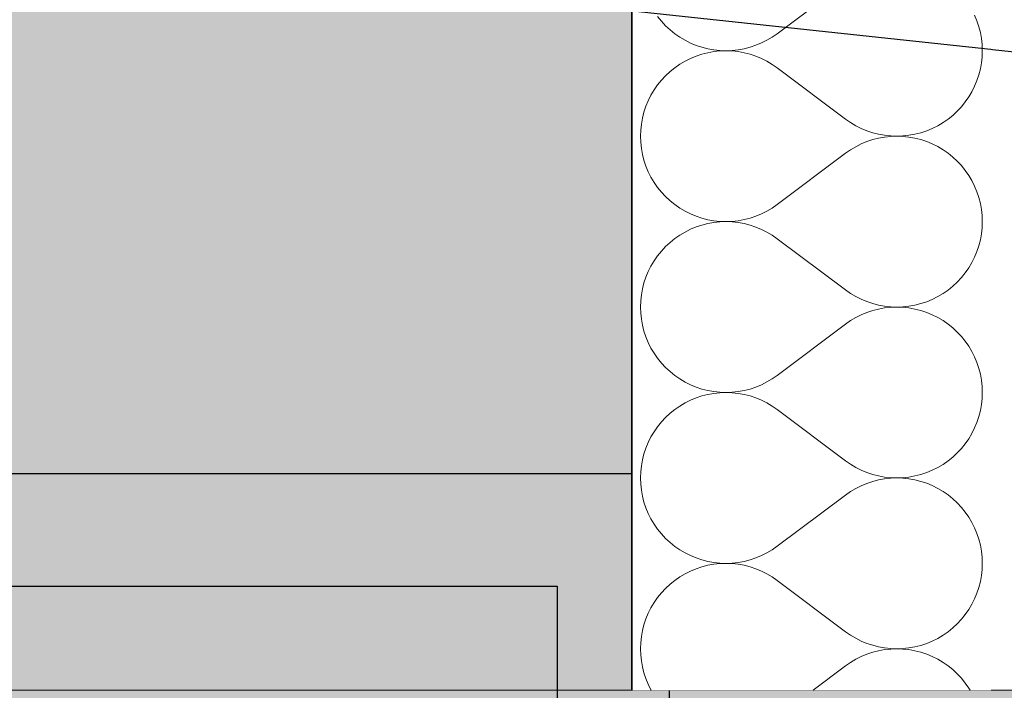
# Model space of a CAD drawing. Header units: millimetres. Extents: x -40276 to 214973, y -147941 to 35228.
# Tile 103 of 256: x -11421 to -10982, y 11448 to 11747. Entities that reach past the tile are written whole.
import ezdxf

# ---------------------------------------------------------------- set-up
doc = ezdxf.new("R2010")
doc.units = ezdxf.units.MM
doc.header["$MEASUREMENT"] = 0
doc.linetypes.add('Wipeout_Contour', pattern=[1000, 0, -1000])
for name, color, linetype in [('1._POHLED ZÁPADNÍ_2_0_plochy', 7, 'Continuous'), ('1._POHLED ZÁPADNÍ_2_akustické prvky', 7, 'Continuous'), ('1._POHLED ZÁPADNÍ_2_Nové_0_plochy', 7, 'Continuous'), ('1._POHLED ZÁPADNÍ_2_Nové_TZB - kanalizace', 7, 'Continuous'), ('1._POHLED ZÁPADNÍ_2_Nové_Výplně – Řezové', 7, 'Continuous'), ('1._POHLED ZÁPADNÍ_2_Nové_VÝTAH VAR 1', 7, 'Continuous')]:
    doc.layers.add(name, color=color, linetype=linetype)
doc.linetypes.add('kanalizace - splašková', pattern='A,0,[9,C.3 Koordinační situační výkres1.Shx,S=0.146825,R=0,X=-0.001,Y=0],-21,0', length=21)

# ---------------------------------------------------------------- blocks, each defined once
blk = doc.blocks.new('*X30', base_point=(-42174.69, -26223.67))
at = {"layer": '1._POHLED ZÁPADNÍ_2_Nové_Výplně – Řezové', "color": 21, "linetype": 'Continuous', "lineweight": 20, "true_color": 0xffaaaa}
for p, q in [((-11083.32, 11740.95), (-11052.84, 11763.81)), ((-11136.67, 11748.59), (-11134.96, 11746.47)), ((-11134.96, 11746.47), (-11133.1, 11744.48)), ((-10994.29, 11746.65), (-10995.34, 11749.16)), ((-10993.43, 11744.07), (-10994.29, 11746.65)), ((-11133.1, 11744.48), (-11131.11, 11742.63)), ((-11131.11, 11742.63), (-11128.99, 11740.92)), ((-10992.76, 11741.43), (-10993.43, 11744.07)), ((-10992.28, 11738.76), (-10992.76, 11741.43)), ((-11128.99, 11740.92), (-11126.76, 11739.37)), ((-11126.76, 11739.37), (-11124.42, 11737.99)), ((-11124.42, 11737.99), (-11121.98, 11736.77)), ((-11121.98, 11736.77), (-11119.47, 11735.73)), ((-11092.83, 11735.75), (-11090.32, 11736.79)), ((-11090.32, 11736.79), (-11087.89, 11738.01)), ((-11087.89, 11738.01), (-11085.55, 11739.4)), ((-11085.55, 11739.4), (-11083.32, 11740.95)), ((-10991.99, 11736.05), (-10992.28, 11738.76)), ((-11119.47, 11735.73), (-11116.89, 11734.87)), ((-11116.89, 11734.87), (-11114.25, 11734.2)), ((-11114.25, 11732.47), (-11116.89, 11731.8)), ((-11114.25, 11734.2), (-11111.58, 11733.72)), ((-11111.58, 11732.95), (-11114.25, 11732.47)), ((-11111.58, 11733.72), (-11108.87, 11733.43)), ((-11108.87, 11733.24), (-11111.58, 11732.95)), ((-11108.87, 11733.43), (-11106.15, 11733.33)), ((-11106.15, 11733.33), (-11108.87, 11733.24)), ((-11106.15, 11733.33), (-11103.43, 11733.43)), ((-11103.43, 11733.23), (-11106.15, 11733.33)), ((-11103.43, 11733.43), (-11100.73, 11733.72)), ((-11100.73, 11732.94), (-11103.43, 11733.23)), ((-11100.73, 11733.72), (-11098.05, 11734.21)), ((-11098.05, 11732.46), (-11100.73, 11732.94)), ((-11098.05, 11734.21), (-11095.42, 11734.88)), ((-11095.42, 11731.78), (-11098.05, 11732.46)), ((-11095.42, 11734.88), (-11092.83, 11735.75)), ((-10991.89, 11733.33), (-10991.99, 11736.05)), ((-10991.99, 11730.61), (-10991.89, 11733.33)), ((-11124.42, 11728.68), (-11126.76, 11727.29)), ((-11121.98, 11729.9), (-11124.42, 11728.68)), ((-11119.47, 11730.94), (-11121.98, 11729.9)), ((-11116.89, 11731.8), (-11119.47, 11730.94)), ((-11092.83, 11730.92), (-11095.42, 11731.78)), ((-11090.32, 11729.88), (-11092.83, 11730.92)), ((-11087.89, 11728.66), (-11090.32, 11729.88)), ((-11085.55, 11727.27), (-11087.89, 11728.66)), ((-10992.28, 11727.91), (-10991.99, 11730.61)), ((-11131.11, 11724.04), (-11133.1, 11722.18)), ((-11128.99, 11725.74), (-11131.11, 11724.04)), ((-11126.76, 11727.29), (-11128.99, 11725.74)), ((-11083.32, 11725.71), (-11085.55, 11727.27)), ((-11083.32, 11725.71), (-11052.84, 11702.86)), ((-10993.43, 11722.6), (-10992.76, 11725.23)), ((-10992.76, 11725.23), (-10992.28, 11727.91)), ((-11134.96, 11720.19), (-11136.67, 11718.08)), ((-11133.1, 11722.18), (-11134.96, 11720.19)), ((-10995.34, 11717.5), (-10994.29, 11720.02)), ((-10994.29, 11720.02), (-10993.43, 11722.6)), ((-11138.22, 11715.84), (-11139.61, 11713.5)), ((-11136.67, 11718.08), (-11138.22, 11715.84)), ((-10997.94, 11712.73), (-10996.55, 11715.07)), ((-10996.55, 11715.07), (-10995.34, 11717.5)), ((-11140.83, 11711.07), (-11141.87, 11708.56)), ((-11139.61, 11713.5), (-11140.83, 11711.07)), ((-11001.2, 11708.38), (-10999.49, 11710.5)), ((-10999.49, 11710.5), (-10997.94, 11712.73)), ((-11141.87, 11708.56), (-11142.73, 11705.98)), ((-11005.05, 11704.53), (-11003.06, 11706.39)), ((-11003.06, 11706.39), (-11001.2, 11708.38)), ((-11143.4, 11703.34), (-11143.88, 11700.66)), ((-11142.73, 11705.98), (-11143.4, 11703.34)), ((-11052.84, 11702.86), (-11050.61, 11701.3)), ((-11009.4, 11701.28), (-11007.17, 11702.83)), ((-11007.17, 11702.83), (-11005.05, 11704.53)), ((-11144.17, 11697.96), (-11144.27, 11695.24)), ((-11143.88, 11700.66), (-11144.17, 11697.96)), ((-11050.61, 11701.3), (-11048.27, 11699.91)), ((-11048.27, 11699.91), (-11045.84, 11698.69)), ((-11045.84, 11698.69), (-11043.33, 11697.65)), ((-11043.33, 11697.65), (-11040.75, 11696.79)), ((-11019.27, 11696.78), (-11016.69, 11697.63)), ((-11016.69, 11697.63), (-11014.18, 11698.67)), ((-11014.18, 11698.67), (-11011.74, 11699.89)), ((-11011.74, 11699.89), (-11009.4, 11701.28)), ((-11144.27, 11695.24), (-11144.17, 11692.52)), ((-11043.33, 11692.83), (-11045.84, 11691.78)), ((-11040.75, 11693.69), (-11043.33, 11692.83)), ((-11040.75, 11696.79), (-11038.11, 11696.11)), ((-11038.11, 11694.36), (-11040.75, 11693.69)), ((-11038.11, 11696.11), (-11035.43, 11695.63)), ((-11035.43, 11694.85), (-11038.11, 11694.36)), ((-11035.43, 11695.63), (-11032.73, 11695.34)), ((-11032.73, 11695.14), (-11035.43, 11694.85)), ((-11032.73, 11695.34), (-11030.01, 11695.24)), ((-11030.01, 11695.24), (-11032.73, 11695.14)), ((-11030.01, 11695.24), (-11027.29, 11695.33)), ((-11027.29, 11695.14), (-11030.01, 11695.24)), ((-11027.29, 11695.33), (-11024.59, 11695.62)), ((-11024.59, 11694.85), (-11027.29, 11695.14)), ((-11024.59, 11695.62), (-11021.91, 11696.1)), ((-11021.91, 11694.37), (-11024.59, 11694.85)), ((-11021.91, 11696.1), (-11019.27, 11696.78)), ((-11019.27, 11693.7), (-11021.91, 11694.37)), ((-11016.69, 11692.84), (-11019.27, 11693.7)), ((-11014.18, 11691.8), (-11016.69, 11692.84)), ((-11144.17, 11692.52), (-11143.88, 11689.81)), ((-11143.88, 11689.81), (-11143.4, 11687.14)), ((-11050.61, 11689.17), (-11052.84, 11687.62)), ((-11048.27, 11690.56), (-11050.61, 11689.17)), ((-11045.84, 11691.78), (-11048.27, 11690.56)), ((-11011.74, 11690.59), (-11014.18, 11691.8)), ((-11009.4, 11689.2), (-11011.74, 11690.59)), ((-11007.17, 11687.65), (-11009.4, 11689.2)), ((-11143.4, 11687.14), (-11142.73, 11684.5)), ((-11142.73, 11684.5), (-11141.87, 11681.92)), ((-11083.32, 11664.76), (-11052.84, 11687.62)), ((-11005.05, 11685.94), (-11007.17, 11687.65)), ((-11003.06, 11684.09), (-11005.05, 11685.94)), ((-11001.2, 11682.1), (-11003.06, 11684.09)), ((-11141.87, 11681.92), (-11140.83, 11679.41)), ((-10999.49, 11679.98), (-11001.2, 11682.1)), ((-10997.94, 11677.75), (-10999.49, 11679.98)), ((-11140.83, 11679.41), (-11139.61, 11676.97)), ((-11139.61, 11676.97), (-11138.22, 11674.63)), ((-10996.55, 11675.41), (-10997.94, 11677.75)), ((-10995.34, 11672.97), (-10996.55, 11675.41)), ((-11138.22, 11674.63), (-11136.67, 11672.4)), ((-11136.67, 11672.4), (-11134.96, 11670.28)), ((-10994.29, 11670.46), (-10995.34, 11672.97)), ((-11134.96, 11670.28), (-11133.1, 11668.29)), ((-11133.1, 11668.29), (-11131.11, 11666.44)), ((-10993.43, 11667.88), (-10994.29, 11670.46)), ((-10992.76, 11665.24), (-10993.43, 11667.88)), ((-11131.11, 11666.44), (-11128.99, 11664.73)), ((-11128.99, 11664.73), (-11126.76, 11663.18)), ((-11126.76, 11663.18), (-11124.42, 11661.79)), ((-11087.89, 11661.82), (-11085.55, 11663.21)), ((-11085.55, 11663.21), (-11083.32, 11664.76)), ((-10992.28, 11662.57), (-10992.76, 11665.24)), ((-10991.99, 11659.86), (-10992.28, 11662.57)), ((-11124.42, 11661.79), (-11121.98, 11660.58)), ((-11121.98, 11660.58), (-11119.47, 11659.54)), ((-11119.47, 11659.54), (-11116.89, 11658.68)), ((-11116.89, 11658.68), (-11114.25, 11658.01)), ((-11114.25, 11658.01), (-11111.58, 11657.53)), ((-11100.73, 11657.53), (-11098.05, 11658.02)), ((-11098.05, 11658.02), (-11095.42, 11658.69)), ((-11095.42, 11658.69), (-11092.83, 11659.56)), ((-11092.83, 11659.56), (-11090.32, 11660.6)), ((-11090.32, 11660.6), (-11087.89, 11661.82)), ((-10991.89, 11657.14), (-10991.99, 11659.86)), ((-11121.98, 11653.71), (-11124.42, 11652.49)), ((-11119.47, 11654.75), (-11121.98, 11653.71)), ((-11116.89, 11655.61), (-11119.47, 11654.75)), ((-11114.25, 11656.28), (-11116.89, 11655.61)), ((-11111.58, 11656.76), (-11114.25, 11656.28)), ((-11111.58, 11657.53), (-11108.87, 11657.24)), ((-11108.87, 11657.05), (-11111.58, 11656.76)), ((-11108.87, 11657.24), (-11106.15, 11657.14)), ((-11106.15, 11657.14), (-11108.87, 11657.05)), ((-11106.15, 11657.14), (-11103.43, 11657.24)), ((-11103.43, 11657.04), (-11106.15, 11657.14)), ((-11103.43, 11657.24), (-11100.73, 11657.53)), ((-11100.73, 11656.75), (-11103.43, 11657.04)), ((-11098.05, 11656.27), (-11100.73, 11656.75)), ((-11095.42, 11655.59), (-11098.05, 11656.27)), ((-11092.83, 11654.73), (-11095.42, 11655.59)), ((-11090.32, 11653.69), (-11092.83, 11654.73)), ((-11087.89, 11652.47), (-11090.32, 11653.69)), ((-10992.28, 11651.72), (-10991.99, 11654.42)), ((-10991.99, 11654.42), (-10991.89, 11657.14)), ((-11128.99, 11649.55), (-11131.11, 11647.85)), ((-11126.76, 11651.1), (-11128.99, 11649.55)), ((-11124.42, 11652.49), (-11126.76, 11651.1)), ((-11085.55, 11651.08), (-11087.89, 11652.47)), ((-11083.32, 11649.52), (-11085.55, 11651.08)), ((-11083.32, 11649.52), (-11052.84, 11626.67)), ((-10993.43, 11646.41), (-10992.76, 11649.04)), ((-10992.76, 11649.04), (-10992.28, 11651.72)), ((-11133.1, 11645.99), (-11134.96, 11644)), ((-11131.11, 11647.85), (-11133.1, 11645.99)), ((-10994.29, 11643.82), (-10993.43, 11646.41)), ((-11136.67, 11641.89), (-11138.22, 11639.65)), ((-11134.96, 11644), (-11136.67, 11641.89)), ((-10996.55, 11638.88), (-10995.34, 11641.31)), ((-10995.34, 11641.31), (-10994.29, 11643.82)), ((-11139.61, 11637.31), (-11140.83, 11634.88)), ((-11138.22, 11639.65), (-11139.61, 11637.31)), ((-10999.49, 11634.31), (-10997.94, 11636.54)), ((-10997.94, 11636.54), (-10996.55, 11638.88)), ((-11141.87, 11632.37), (-11142.73, 11629.78)), ((-11140.83, 11634.88), (-11141.87, 11632.37)), ((-11003.06, 11630.2), (-11001.2, 11632.19)), ((-11001.2, 11632.19), (-10999.49, 11634.31)), ((-11143.4, 11627.15), (-11143.88, 11624.47)), ((-11142.73, 11629.78), (-11143.4, 11627.15)), ((-11007.17, 11626.64), (-11005.05, 11628.34)), ((-11005.05, 11628.34), (-11003.06, 11630.2)), ((-11143.88, 11624.47), (-11144.17, 11621.77)), ((-11052.84, 11626.67), (-11050.61, 11625.11)), ((-11050.61, 11625.11), (-11048.27, 11623.72)), ((-11048.27, 11623.72), (-11045.84, 11622.5)), ((-11014.18, 11622.48), (-11011.74, 11623.7)), ((-11011.74, 11623.7), (-11009.4, 11625.09)), ((-11009.4, 11625.09), (-11007.17, 11626.64)), ((-11144.17, 11621.77), (-11144.27, 11619.05)), ((-11144.27, 11619.05), (-11144.17, 11616.33)), ((-11045.84, 11622.5), (-11043.33, 11621.46)), ((-11043.33, 11621.46), (-11040.75, 11620.6)), ((-11040.75, 11620.6), (-11038.11, 11619.92)), ((-11038.11, 11619.92), (-11035.43, 11619.44)), ((-11035.43, 11618.66), (-11038.11, 11618.17)), ((-11035.43, 11619.44), (-11032.73, 11619.15)), ((-11032.73, 11618.95), (-11035.43, 11618.66)), ((-11032.73, 11619.15), (-11030.01, 11619.05)), ((-11030.01, 11619.05), (-11032.73, 11618.95)), ((-11030.01, 11619.05), (-11027.29, 11619.14)), ((-11027.29, 11618.95), (-11030.01, 11619.05)), ((-11027.29, 11619.14), (-11024.59, 11619.43)), ((-11024.59, 11618.66), (-11027.29, 11618.95)), ((-11024.59, 11619.43), (-11021.91, 11619.91)), ((-11021.91, 11618.18), (-11024.59, 11618.66)), ((-11021.91, 11619.91), (-11019.27, 11620.59)), ((-11019.27, 11620.59), (-11016.69, 11621.44)), ((-11016.69, 11621.44), (-11014.18, 11622.48)), ((-11144.17, 11616.33), (-11143.88, 11613.62)), ((-11048.27, 11614.37), (-11050.61, 11612.98)), ((-11045.84, 11615.59), (-11048.27, 11614.37)), ((-11043.33, 11616.64), (-11045.84, 11615.59)), ((-11040.75, 11617.5), (-11043.33, 11616.64)), ((-11038.11, 11618.17), (-11040.75, 11617.5)), ((-11019.27, 11617.51), (-11021.91, 11618.18)), ((-11016.69, 11616.65), (-11019.27, 11617.51)), ((-11014.18, 11615.61), (-11016.69, 11616.65)), ((-11011.74, 11614.4), (-11014.18, 11615.61)), ((-11009.4, 11613.01), (-11011.74, 11614.4)), ((-11143.88, 11613.62), (-11143.4, 11610.95)), ((-11143.4, 11610.95), (-11142.73, 11608.31)), ((-11083.32, 11588.57), (-11052.84, 11611.43)), ((-11050.61, 11612.98), (-11052.84, 11611.43)), ((-11007.17, 11611.46), (-11009.4, 11613.01)), ((-11005.05, 11609.75), (-11007.17, 11611.46)), ((-11003.06, 11607.9), (-11005.05, 11609.75)), ((-11142.73, 11608.31), (-11141.87, 11605.73)), ((-11141.87, 11605.73), (-11140.83, 11603.22)), ((-11001.2, 11605.91), (-11003.06, 11607.9)), ((-10999.49, 11603.79), (-11001.2, 11605.91)), ((-11140.83, 11603.22), (-11139.61, 11600.78)), ((-11139.61, 11600.78), (-11138.22, 11598.44)), ((-10997.94, 11601.56), (-10999.49, 11603.79)), ((-10996.55, 11599.22), (-10997.94, 11601.56)), ((-11138.22, 11598.44), (-11136.67, 11596.21)), ((-10995.34, 11596.78), (-10996.55, 11599.22)), ((-10994.29, 11594.27), (-10995.34, 11596.78)), ((-11136.67, 11596.21), (-11134.96, 11594.09)), ((-11134.96, 11594.09), (-11133.1, 11592.1)), ((-11133.1, 11592.1), (-11131.11, 11590.25)), ((-10993.43, 11591.69), (-10994.29, 11594.27)), ((-11131.11, 11590.25), (-11128.99, 11588.54)), ((-11128.99, 11588.54), (-11126.76, 11586.99)), ((-11085.55, 11587.02), (-11083.32, 11588.57)), ((-10992.76, 11589.05), (-10993.43, 11591.69)), ((-10992.28, 11586.38), (-10992.76, 11589.05)), ((-11126.76, 11586.99), (-11124.42, 11585.6)), ((-11124.42, 11585.6), (-11121.98, 11584.39)), ((-11121.98, 11584.39), (-11119.47, 11583.35)), ((-11119.47, 11583.35), (-11116.89, 11582.49)), ((-11095.42, 11582.5), (-11092.83, 11583.36)), ((-11092.83, 11583.36), (-11090.32, 11584.41)), ((-11090.32, 11584.41), (-11087.89, 11585.63)), ((-11087.89, 11585.63), (-11085.55, 11587.02)), ((-10991.99, 11583.67), (-10992.28, 11586.38)), ((-10991.89, 11580.95), (-10991.99, 11583.67)), ((-11116.89, 11579.41), (-11119.47, 11578.56)), ((-11116.89, 11582.49), (-11114.25, 11581.82)), ((-11114.25, 11580.09), (-11116.89, 11579.41)), ((-11114.25, 11581.82), (-11111.58, 11581.34)), ((-11111.58, 11580.57), (-11114.25, 11580.09)), ((-11111.58, 11581.34), (-11108.87, 11581.05)), ((-11108.87, 11580.86), (-11111.58, 11580.57)), ((-11108.87, 11581.05), (-11106.15, 11580.95)), ((-11106.15, 11580.95), (-11108.87, 11580.86)), ((-11106.15, 11580.95), (-11103.43, 11581.05)), ((-11103.43, 11580.85), (-11106.15, 11580.95)), ((-11103.43, 11581.05), (-11100.73, 11581.34)), ((-11100.73, 11580.56), (-11103.43, 11580.85)), ((-11100.73, 11581.34), (-11098.05, 11581.83)), ((-11098.05, 11580.08), (-11100.73, 11580.56)), ((-11098.05, 11581.83), (-11095.42, 11582.5)), ((-11095.42, 11579.4), (-11098.05, 11580.08)), ((-11092.83, 11578.54), (-11095.42, 11579.4)), ((-10991.99, 11578.23), (-10991.89, 11580.95)), ((-11126.76, 11574.91), (-11128.99, 11573.36)), ((-11124.42, 11576.3), (-11126.76, 11574.91)), ((-11121.98, 11577.52), (-11124.42, 11576.3)), ((-11119.47, 11578.56), (-11121.98, 11577.52)), ((-11090.32, 11577.5), (-11092.83, 11578.54)), ((-11087.89, 11576.28), (-11090.32, 11577.5)), ((-11085.55, 11574.89), (-11087.89, 11576.28)), ((-11083.32, 11573.33), (-11085.55, 11574.89)), ((-10992.76, 11572.85), (-10992.28, 11575.53)), ((-10992.28, 11575.53), (-10991.99, 11578.23)), ((-11131.11, 11571.66), (-11133.1, 11569.8)), ((-11128.99, 11573.36), (-11131.11, 11571.66)), ((-11083.32, 11573.33), (-11052.84, 11550.48)), ((-10994.29, 11567.63), (-10993.43, 11570.22)), ((-10993.43, 11570.22), (-10992.76, 11572.85)), ((-11136.67, 11565.69), (-11138.22, 11563.46)), ((-11134.96, 11567.81), (-11136.67, 11565.69)), ((-11133.1, 11569.8), (-11134.96, 11567.81)), ((-10995.34, 11565.12), (-10994.29, 11567.63)), ((-11138.22, 11563.46), (-11139.61, 11561.12)), ((-10997.94, 11560.35), (-10996.55, 11562.69)), ((-10996.55, 11562.69), (-10995.34, 11565.12)), ((-11140.83, 11558.69), (-11141.87, 11556.18)), ((-11139.61, 11561.12), (-11140.83, 11558.69)), ((-11001.2, 11556), (-10999.49, 11558.11)), ((-10999.49, 11558.11), (-10997.94, 11560.35)), ((-11142.73, 11553.59), (-11143.4, 11550.96)), ((-11141.87, 11556.18), (-11142.73, 11553.59)), ((-11005.05, 11552.15), (-11003.06, 11554.01)), ((-11003.06, 11554.01), (-11001.2, 11556)), ((-11143.88, 11548.28), (-11144.17, 11545.58)), ((-11143.4, 11550.96), (-11143.88, 11548.28)), ((-11052.84, 11550.48), (-11050.61, 11548.92)), ((-11050.61, 11548.92), (-11048.27, 11547.53)), ((-11011.74, 11547.51), (-11009.4, 11548.9)), ((-11009.4, 11548.9), (-11007.17, 11550.45)), ((-11007.17, 11550.45), (-11005.05, 11552.15)), ((-11144.17, 11545.58), (-11144.27, 11542.86)), ((-11048.27, 11547.53), (-11045.84, 11546.31)), ((-11045.84, 11546.31), (-11043.33, 11545.27)), ((-11043.33, 11545.27), (-11040.75, 11544.41)), ((-11040.75, 11544.41), (-11038.11, 11543.73)), ((-11038.11, 11543.73), (-11035.43, 11543.25)), ((-11024.59, 11543.24), (-11021.91, 11543.72)), ((-11021.91, 11543.72), (-11019.27, 11544.39)), ((-11019.27, 11544.39), (-11016.69, 11545.25)), ((-11016.69, 11545.25), (-11014.18, 11546.29)), ((-11014.18, 11546.29), (-11011.74, 11547.51)), ((-11144.27, 11542.86), (-11144.17, 11540.14)), ((-11144.17, 11540.14), (-11143.88, 11537.43)), ((-11045.84, 11539.4), (-11048.27, 11538.18)), ((-11043.33, 11540.44), (-11045.84, 11539.4)), ((-11040.75, 11541.31), (-11043.33, 11540.44)), ((-11038.11, 11541.98), (-11040.75, 11541.31)), ((-11035.43, 11542.47), (-11038.11, 11541.98)), ((-11035.43, 11543.25), (-11032.73, 11542.96)), ((-11032.73, 11542.76), (-11035.43, 11542.47)), ((-11032.73, 11542.96), (-11030.01, 11542.86)), ((-11030.01, 11542.86), (-11032.73, 11542.76)), ((-11030.01, 11542.86), (-11027.29, 11542.95)), ((-11027.29, 11542.76), (-11030.01, 11542.86)), ((-11027.29, 11542.95), (-11024.59, 11543.24)), ((-11024.59, 11542.47), (-11027.29, 11542.76)), ((-11021.91, 11541.99), (-11024.59, 11542.47)), ((-11019.27, 11541.32), (-11021.91, 11541.99)), ((-11016.69, 11540.46), (-11019.27, 11541.32)), ((-11014.18, 11539.42), (-11016.69, 11540.46)), ((-11011.74, 11538.21), (-11014.18, 11539.42)), ((-11143.88, 11537.43), (-11143.4, 11534.76)), ((-11083.32, 11512.38), (-11052.84, 11535.24)), ((-11050.61, 11536.79), (-11052.84, 11535.24)), ((-11048.27, 11538.18), (-11050.61, 11536.79)), ((-11009.4, 11536.82), (-11011.74, 11538.21)), ((-11007.17, 11535.27), (-11009.4, 11536.82)), ((-11005.05, 11533.56), (-11007.17, 11535.27)), ((-11143.4, 11534.76), (-11142.73, 11532.12)), ((-11142.73, 11532.12), (-11141.87, 11529.54)), ((-11003.06, 11531.71), (-11005.05, 11533.56)), ((-11001.2, 11529.72), (-11003.06, 11531.71)), ((-11141.87, 11529.54), (-11140.83, 11527.03)), ((-11140.83, 11527.03), (-11139.61, 11524.59)), ((-10999.49, 11527.6), (-11001.2, 11529.72)), ((-10997.94, 11525.37), (-10999.49, 11527.6)), ((-11139.61, 11524.59), (-11138.22, 11522.25)), ((-11138.22, 11522.25), (-11136.67, 11520.02)), ((-10996.55, 11523.03), (-10997.94, 11525.37)), ((-10995.34, 11520.59), (-10996.55, 11523.03)), ((-11136.67, 11520.02), (-11134.96, 11517.9)), ((-11134.96, 11517.9), (-11133.1, 11515.91)), ((-10994.29, 11518.08), (-10995.34, 11520.59)), ((-10993.43, 11515.5), (-10994.29, 11518.08)), ((-11133.1, 11515.91), (-11131.11, 11514.06)), ((-11131.11, 11514.06), (-11128.99, 11512.35)), ((-10992.76, 11512.86), (-10993.43, 11515.5)), ((-10992.28, 11510.19), (-10992.76, 11512.86)), ((-11128.99, 11512.35), (-11126.76, 11510.8)), ((-11126.76, 11510.8), (-11124.42, 11509.41)), ((-11124.42, 11509.41), (-11121.98, 11508.2)), ((-11090.32, 11508.22), (-11087.89, 11509.44)), ((-11087.89, 11509.44), (-11085.55, 11510.83)), ((-11085.55, 11510.83), (-11083.32, 11512.38)), ((-10991.99, 11507.48), (-10992.28, 11510.19)), ((-11121.98, 11508.2), (-11119.47, 11507.16)), ((-11119.47, 11507.16), (-11116.89, 11506.3)), ((-11116.89, 11506.3), (-11114.25, 11505.63)), ((-11114.25, 11505.63), (-11111.58, 11505.15)), ((-11111.58, 11504.38), (-11114.25, 11503.9)), ((-11111.58, 11505.15), (-11108.87, 11504.86)), ((-11108.87, 11504.67), (-11111.58, 11504.38)), ((-11108.87, 11504.86), (-11106.15, 11504.76)), ((-11106.15, 11504.76), (-11108.87, 11504.67)), ((-11106.15, 11504.76), (-11103.43, 11504.86)), ((-11103.43, 11504.66), (-11106.15, 11504.76)), ((-11103.43, 11504.86), (-11100.73, 11505.15)), ((-11100.73, 11504.37), (-11103.43, 11504.66)), ((-11100.73, 11505.15), (-11098.05, 11505.64)), ((-11098.05, 11503.89), (-11100.73, 11504.37)), ((-11098.05, 11505.64), (-11095.42, 11506.31)), ((-11095.42, 11506.31), (-11092.83, 11507.17)), ((-11092.83, 11507.17), (-11090.32, 11508.22)), ((-10991.89, 11504.76), (-10991.99, 11507.48)), ((-10991.99, 11502.04), (-10991.89, 11504.76)), ((-11124.42, 11500.11), (-11126.76, 11498.72)), ((-11121.98, 11501.33), (-11124.42, 11500.11)), ((-11119.47, 11502.37), (-11121.98, 11501.33)), ((-11116.89, 11503.22), (-11119.47, 11502.37)), ((-11114.25, 11503.9), (-11116.89, 11503.22)), ((-11095.42, 11503.21), (-11098.05, 11503.89)), ((-11092.83, 11502.35), (-11095.42, 11503.21)), ((-11090.32, 11501.31), (-11092.83, 11502.35)), ((-11087.89, 11500.09), (-11090.32, 11501.31)), ((-11085.55, 11498.7), (-11087.89, 11500.09)), ((-10992.28, 11499.34), (-10991.99, 11502.04)), ((-11131.11, 11495.47), (-11133.1, 11493.61)), ((-11128.99, 11497.17), (-11131.11, 11495.47)), ((-11126.76, 11498.72), (-11128.99, 11497.17)), ((-11083.32, 11497.14), (-11085.55, 11498.7)), ((-11083.32, 11497.14), (-11052.84, 11474.29)), ((-10993.43, 11494.02), (-10992.76, 11496.66)), ((-10992.76, 11496.66), (-10992.28, 11499.34)), ((-11134.96, 11491.62), (-11136.67, 11489.5)), ((-11133.1, 11493.61), (-11134.96, 11491.62)), ((-10995.34, 11488.93), (-10994.29, 11491.44)), ((-10994.29, 11491.44), (-10993.43, 11494.02)), ((-11138.22, 11487.27), (-11139.61, 11484.93)), ((-11136.67, 11489.5), (-11138.22, 11487.27)), ((-10996.55, 11486.5), (-10995.34, 11488.93)), ((-11140.83, 11482.5), (-11141.87, 11479.98)), ((-11139.61, 11484.93), (-11140.83, 11482.5)), ((-10999.49, 11481.92), (-10997.94, 11484.16)), ((-10997.94, 11484.16), (-10996.55, 11486.5)), ((-11141.87, 11479.98), (-11142.73, 11477.4)), ((-11005.05, 11475.96), (-11003.06, 11477.82)), ((-11003.06, 11477.82), (-11001.2, 11479.81)), ((-11001.2, 11479.81), (-10999.49, 11481.92)), ((-11143.4, 11474.77), (-11143.88, 11472.09)), ((-11142.73, 11477.4), (-11143.4, 11474.77)), ((-11052.84, 11474.29), (-11050.61, 11472.73)), ((-11009.4, 11472.71), (-11007.17, 11474.26)), ((-11007.17, 11474.26), (-11005.05, 11475.96)), ((-11144.17, 11469.39), (-11144.27, 11466.67)), ((-11143.88, 11472.09), (-11144.17, 11469.39)), ((-11050.61, 11472.73), (-11048.27, 11471.34)), ((-11048.27, 11471.34), (-11045.84, 11470.12)), ((-11045.84, 11470.12), (-11043.33, 11469.08)), ((-11043.33, 11469.08), (-11040.75, 11468.22)), ((-11019.27, 11468.2), (-11016.69, 11469.06)), ((-11016.69, 11469.06), (-11014.18, 11470.1)), ((-11014.18, 11470.1), (-11011.74, 11471.32)), ((-11011.74, 11471.32), (-11009.4, 11472.71)), ((-11144.27, 11466.67), (-11144.17, 11463.95)), ((-11040.75, 11465.12), (-11043.33, 11464.25)), ((-11040.75, 11468.22), (-11038.11, 11467.54)), ((-11038.11, 11465.79), (-11040.75, 11465.12)), ((-11038.11, 11467.54), (-11035.43, 11467.06)), ((-11035.43, 11466.28), (-11038.11, 11465.79)), ((-11035.43, 11467.06), (-11032.73, 11466.77)), ((-11032.73, 11466.57), (-11035.43, 11466.28)), ((-11032.73, 11466.77), (-11030.01, 11466.67)), ((-11030.01, 11466.67), (-11032.73, 11466.57)), ((-11030.01, 11466.67), (-11027.29, 11466.76)), ((-11027.29, 11466.57), (-11030.01, 11466.67)), ((-11027.29, 11466.76), (-11024.59, 11467.05)), ((-11024.59, 11466.28), (-11027.29, 11466.57)), ((-11024.59, 11467.05), (-11021.91, 11467.53)), ((-11021.91, 11465.8), (-11024.59, 11466.28)), ((-11021.91, 11467.53), (-11019.27, 11468.2)), ((-11019.27, 11465.13), (-11021.91, 11465.8)), ((-11016.69, 11464.27), (-11019.27, 11465.13)), ((-11144.17, 11463.95), (-11143.88, 11461.24)), ((-11143.88, 11461.24), (-11143.4, 11458.57)), ((-11050.61, 11460.6), (-11052.84, 11459.05)), ((-11048.27, 11461.99), (-11050.61, 11460.6)), ((-11045.84, 11463.21), (-11048.27, 11461.99)), ((-11043.33, 11464.25), (-11045.84, 11463.21)), ((-11014.18, 11463.23), (-11016.69, 11464.27)), ((-11011.74, 11462.01), (-11014.18, 11463.23)), ((-11009.4, 11460.63), (-11011.74, 11462.01)), ((-11007.17, 11459.08), (-11009.4, 11460.63)), ((-11143.4, 11458.57), (-11142.73, 11455.93)), ((-11142.73, 11455.93), (-11141.87, 11453.35)), ((-11067.33, 11448.18), (-11052.84, 11459.05)), ((-11005.05, 11457.37), (-11007.17, 11459.08)), ((-11003.06, 11455.52), (-11005.05, 11457.37)), ((-11141.87, 11453.35), (-11140.83, 11450.84)), ((-11001.2, 11453.53), (-11003.06, 11455.52)), ((-10999.49, 11451.41), (-11001.2, 11453.53)), ((-10997.94, 11449.17), (-10999.49, 11451.41)), ((-11140.83, 11450.84), (-11139.61, 11448.4)), ((-11139.61, 11448.4), (-11139.47, 11448.18)), ((-10997.35, 11448.18), (-10997.94, 11449.17))]:
    blk.add_line(p, q, dxfattribs=at)

msp = doc.modelspace()

# ---------------------------------------------------------------- hatches: boundary and pattern name
at = {"layer": '1._POHLED ZÁPADNÍ_2_0_plochy', "linetype": 'Continuous', "lineweight": 0, "true_color": 0x3c3525}
msp.add_hatch(color=39, dxfattribs=at).paths.add_polyline_path([(-25869.24, 653.02), (-25868.09, 309.88), (-22137.4, 321.89), (-22138.46, 646.93), (-20885.98, 651), (-20713.53, 10463.4), (-18181.94, 10198.51), (-18222.48, 9798.31), (-17178.56, 9692.55), (-17162.72, 9848.86), (-12837.13, 9407.86), (-12817.99, 11448.13), (-11148.08, 11448.18), (-11147.86, 12036.27), (-10988.08, 12036.27), (-10988.08, 13086.27), (-11147.46, 13086.27), (-11147.13, 13937.19), (-10988.08, 13937.19), (-10988.08, 14849.19), (-11146.79, 14849.19), (-11146.58, 15386.81), (-10988.08, 15386.81), (-10988.08, 16436.81), (-11146.18, 16436.81), (-11145.89, 17210.22), (-20953.17, 17986.91), (-23795.81, 18203.26)])
at = {"layer": '1._POHLED ZÁPADNÍ_2_Nové_0_plochy', "linetype": 'Continuous', "lineweight": 0, "true_color": 0xfee9e9}
msp.add_hatch(color=7, dxfattribs=at).paths.add_polyline_path([(-12852.19, 9270.63), (-10975.32, 9084.6), (-10970.68, 9084.15), (-10970.78, 9136.15), (-10972.8, 10236.14), (-10975.32, 10236.14), (-10975.32, 11448.18), (-12817.99, 11448.13), (-12821.94, 11026.98), (-12837.13, 9407.86)])
at = {"layer": '1._POHLED ZÁPADNÍ_2_Nové_Výplně – Řezové', "linetype": 'Continuous', "lineweight": 0, "true_color": 0x3f2a2a}
for points in [[(-12842.41, 11544.66), (-12792.41, 11494.66), (-11181.41, 11494.66), (-11131.41, 11544.66)], [(-11131.41, 9414.66), (-11131.41, 11544.66), (-11181.41, 11494.66), (-11181.41, 9464.66)]]:
    msp.add_hatch(color=19, dxfattribs=at).paths.add_polyline_path(points)

# ---------------------------------------------------------------- linework, layer by layer
at = {"layer": '1._POHLED ZÁPADNÍ_2_0_plochy', "color": 7, "linetype": 'Continuous', "lineweight": 13, "flags": 128}
msp.add_lwpolyline([(-18222.48, 9798.31), (-17178.56, 9692.55), (-17162.72, 9848.86), (-12837.13, 9407.86), (-12817.99, 11448.13), (-11148.08, 11448.18), (-11147.86, 12036.27), (-10988.08, 12036.27), (-10988.08, 13086.27), (-11147.46, 13086.27), (-11147.13, 13937.19), (-10988.08, 13937.19), (-10988.08, 14849.19), (-11146.79, 14849.19), (-11146.58, 15386.81), (-10988.08, 15386.81), (-10988.08, 16436.81), (-11146.18, 16436.81), (-11145.89, 17210.22), (-20953.17, 17986.91)], dxfattribs=at)
at = {"layer": '1._POHLED ZÁPADNÍ_2_Nové_0_plochy', "color": 1, "linetype": 'Continuous', "lineweight": 25, "flags": 128}
msp.add_lwpolyline([(-12852.19, 9270.63), (-10975.32, 9084.6), (-10970.68, 9084.15), (-10970.78, 9136.15), (-10972.8, 10236.14), (-10975.32, 10236.14), (-10975.32, 11448.18), (-12817.99, 11448.13), (-12821.94, 11026.98), (-12837.13, 9407.86)], close=True, dxfattribs=at)
at = {"layer": '1._POHLED ZÁPADNÍ_2_Nové_VÝTAH VAR 1', "color": 1, "linetype": 'Continuous', "lineweight": 25}
for p, q in [((-11131.41, 11544.66), (-12842.41, 11544.66)), ((-11131.41, 9414.66), (-11131.41, 11544.66)), ((-12792.41, 11494.66), (-11181.41, 11494.66)), ((-11181.41, 11494.66), (-11181.41, 9464.66))]:
    msp.add_line(p, q, dxfattribs=at)

# ---------------------------------------------------------------- next in the draw order: wipeouts: each hides what was drawn before it
at = {"color": 254, "linetype": 'Wipeout_Contour', "lineweight": 0, "ltscale": 64550.945147}
msp.add_wipeout([(-11148.08, 11448.18), (-10988.08, 11448.18), (-10988.08, 12036.27), (-11148.08, 12036.27)], dxfattribs=at).dxf.layer = '1._POHLED ZÁPADNÍ_2_Nové_Výplně – Řezové'

# ---------------------------------------------------------------- next in the draw order: linework, layer by layer
at = {"layer": '1._POHLED ZÁPADNÍ_2_akustické prvky', "color": 1, "linetype": 'Continuous', "lineweight": 35}
msp.add_line((-11148.08, 12174.33), (-11148.08, 11448.18), dxfattribs=at)
at = {"layer": '1._POHLED ZÁPADNÍ_2_Nové_TZB - kanalizace', "color": 1, "linetype": 'kanalizace - splašková', "lineweight": 25, "flags": 128}
msp.add_lwpolyline([(-18455.53, 9982.73), (-18356.64, 12521.02), (-9908.77, 11618.71), (-9679.79, 11334.93), (-9815.85, 9407.97), (-9591.37, 9129.77), (-2503.12, 8491.11)], dxfattribs=at)

# ---------------------------------------------------------------- next in the draw order: block references
at = {"layer": '1._POHLED ZÁPADNÍ_2_0_plochy', "color": 9, "linetype": 'Continuous', "lineweight": 13}
msp.add_blockref('*X30', (-42174.69, -26223.67), dxfattribs=at)

doc.saveas('drawing.dxf')
